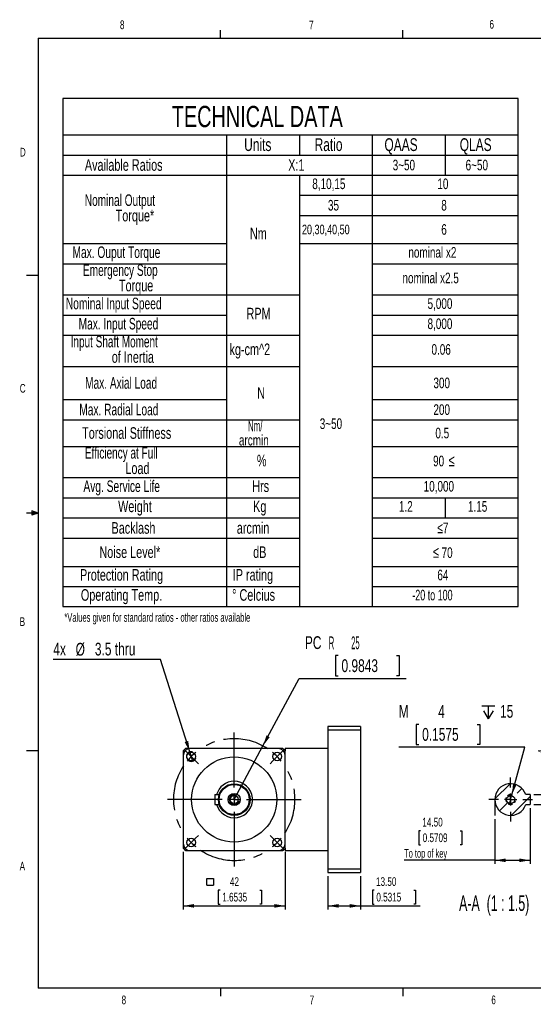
# Model space of a CAD drawing. Extents: x 11 to 421, y 5 to 275.
# Tile 1 of 6: x 11 to 152, y 6 to 275. Entities that reach past the tile are written whole.
import ezdxf
from ezdxf.enums import TextEntityAlignment as Align

# ---------------------------------------------------------------- set-up
doc = ezdxf.new("R2010")
doc.units = 0
doc.linetypes.add('CENTERX2', pattern=[20.32, 12.7, -2.54, 2.54, -2.54])
doc.linetypes.add('HIDDEN', pattern=[1.905, 1.27, -0.635])
doc.layers.get('0').update_dxf_attribs({"linetype": 'CONTINUOUS'})
doc.dimstyles.new('SLDDIMSTYLE0', dxfattribs={"dimtxt": 2.38125, "dimasz": 3, "dimexe": 0, "dimexo": 0.0625, "dimgap": 0.595313, "dimtad": 1, "dimlfac": 1.5, "dimrnd": 1e-09, "dimzin": 12, "dimsah": 1, "dimcen": 0.09, "dimazin": 3, "dimtfac": 1, "dimtofl": 0, "dimtmove": 0, "dimatfit": 3})
doc.dimstyles.new('SLDDIMSTYLE4', dxfattribs={"dimtxt": 3.5, "dimasz": 3, "dimexe": 0, "dimexo": 0.0625, "dimgap": 0.875, "dimtad": 0, "dimtih": 1, "dimtoh": 1, "dimlfac": 1.5, "dimrnd": 1e-09, "dimzin": 12, "dimblk1": 'NONE', "dimsah": 1, "dimcen": 0, "dimazin": 3, "dimtfac": 1, "dimtmove": 0, "dimatfit": 3})
doc.dimstyles.new('SLDDIMSTYLE5', dxfattribs={"dimtxt": 3.5, "dimasz": 3, "dimexe": 0, "dimexo": 0.0625, "dimgap": 0.875, "dimtad": 0, "dimtih": 1, "dimtoh": 1, "dimlfac": 1.5, "dimrnd": 1e-09, "dimzin": 12, "dimsah": 1, "dimcen": 0, "dimazin": 3, "dimtfac": 1, "dimtofl": 0, "dimtmove": 0, "dimatfit": 3})
doc.dimstyles.new('SLDDIMSTYLE6', dxfattribs={"dimtxt": 2.38125, "dimasz": 3, "dimexe": 0, "dimexo": 0.0625, "dimgap": 0.595313, "dimtad": 1, "dimlfac": 1.5, "dimrnd": 1e-09, "dimzin": 12, "dimsah": 1, "dimcen": 0.09, "dimazin": 3, "dimtfac": 1, "dimtmove": 0, "dimatfit": 3})
doc.dimstyles.new('SLDDIMSTYLE8', dxfattribs={"dimtxt": 2.38125, "dimasz": 3, "dimexe": 0, "dimexo": 0.0625, "dimgap": 0.595313, "dimtad": 1, "dimlfac": 1.5, "dimrnd": 1e-09, "dimzin": 4, "dimsah": 1, "dimcen": 0.09, "dimazin": 3, "dimtfac": 1, "dimtofl": 0, "dimtmove": 0, "dimatfit": 3})
doc.dimstyles.new('SLDDIMSTYLE9', dxfattribs={"dimtxt": 3.5, "dimasz": 3, "dimexe": 0, "dimexo": 0.0625, "dimgap": 0.875, "dimtad": 0, "dimtih": 1, "dimtoh": 1, "dimlfac": 1.5, "dimrnd": 1e-09, "dimzin": 12, "dimblk1": 'NONE', "dimsah": 1, "dimcen": 0, "dimazin": 3, "dimtfac": 1, "dimtmove": 0, "dimatfit": 3})

# ---------------------------------------------------------------- blocks, each defined once
blk = doc.blocks.new('SW_TABLEANNOTATION_1')
at = {"color": 0, "linetype": 'CONTINUOUS'}
for p, q in [((0, 0), (0, -139.21)), ((124.88, 0), (0, 0)), ((124.88, -139.21), (124.88, 0)), ((0, -10), (124.88, -10)), ((44.88, -10), (44.88, -139.21)), ((64.88, -10), (64.88, -15.53)), ((84.88, -10), (84.88, -139.21)), ((104.88, -10), (104.88, -21.03)), ((0, -15.53), (124.88, -15.53)), ((0, -21.03), (124.88, -21.03)), ((64.88, -21.03), (64.88, -139.21)), ((64.88, -26.53), (124.88, -26.53)), ((64.88, -32.05), (124.88, -32.05)), ((0, -39.79), (44.88, -39.79)), ((64.88, -39.79), (124.88, -39.79)), ((0, -45.32), (44.88, -45.32)), ((84.88, -45.32), (124.88, -45.32)), ((0, -53.84), (64.88, -53.84)), ((84.88, -53.84), (124.88, -53.84)), ((0, -59.37), (44.88, -59.37)), ((84.88, -59.37), (124.88, -59.37)), ((0, -64.9), (64.88, -64.9)), ((84.88, -64.9), (124.88, -64.9)), ((0, -73.42), (64.88, -73.42)), ((84.88, -73.42), (124.88, -73.42)), ((0, -82.53), (44.88, -82.53)), ((84.88, -82.53), (124.88, -82.53)), ((0, -88.03), (64.88, -88.03)), ((84.88, -88.03), (124.88, -88.03)), ((0, -95.37), (64.88, -95.37)), ((84.88, -95.37), (124.88, -95.37)), ((0, -103.9), (64.88, -103.9)), ((84.88, -103.9), (124.88, -103.9)), ((0, -109.42), (64.88, -109.42)), ((84.88, -109.42), (124.88, -109.42)), ((104.88, -109.42), (104.88, -114.95)), ((0, -114.95), (64.88, -114.95)), ((84.88, -114.95), (124.88, -114.95)), ((0, -120.47), (64.88, -120.47)), ((84.88, -120.47), (124.88, -120.47)), ((0, -128.21), (64.88, -128.21)), ((84.88, -128.21), (124.88, -128.21)), ((0, -133.71), (64.88, -133.71)), ((84.88, -133.71), (124.88, -133.71)), ((0, -139.21), (124.88, -139.21))]:
    blk.add_line(p, q, dxfattribs=at)
for s, height, width, p in [('TECHNICAL DATA', 5.8208, 0.7, (29.89, -9.61)), ('Units', 3.5, 0.7, (49.75, -15.46)), ('Ratio', 3.5, 0.7, (69.07, -15.46)), ('QAAS', 3.5, 0.7, (88.22, -15.46)), ('QLAS', 3.5, 0.7, (108.87, -15.46)), ('Available Ratios', 3.175, 0.7, (6.06, -20.78)), ('X:1', 3.175, 0.7, (61.83, -20.78)), ('3~50', 2.91, 0.7, (90.48, -20.58)), ('6~50', 2.91, 0.7, (110.48, -20.58)), ('8,10,15', 2.91, 0.7, (68.43, -25.72)), ('10', 2.91, 0.7, (102.73, -25.72)), ('Nominal Output ', 3.175, 0.653333, (6.04, -30.41)), ('35', 2.91, 0.7, (72.73, -31.59)), ('8', 2.91, 0.7, (103.8, -31.59)), ('Torque*', 3.175, 0.7, (14.51, -34.64)), ('20,30,40,50', 2.6458, 0.7, (65.6, -38.02)), ('6', 2.91, 0.7, (103.8, -38.23)), ('Nm', 3.175, 0.7, (51.33, -39.55)), ('Max. Ouput Torque', 3.175, 0.658824, (2.67, -44.67)), ('nominal x2', 2.91, 0.7, (94.78, -44.5)), ('Emergency Stop ', 3.175, 0.653333, (5.53, -49.58)), ('nominal x2.5', 2.9104, 0.7, (93.17, -51.52)), ('Torque', 3.175, 0.7, (15.41, -53.81)), ('Nominal Input Speed', 3.175, 0.663158, (0.83, -58.72)), ('5,000', 2.91, 0.7, (100.04, -58.55)), ('RPM', 3.175, 0.7, (50.4, -61.49)), ('Max. Input Speed', 3.175, 0.65625, (4.36, -64.25)), ('8,000', 2.91, 0.7, (100.04, -64.07)), ('Input Shaft Moment ', 3.175, 0.644737, (2.18, -69.16)), ('kg-cm^ 2', 3.175, 0.7, (45.74, -71.28)), ('0.06', 2.91, 0.7, (101.12, -71.1)), ('of Inertia', 3.175, 0.7, (13.44, -73.39)), ('Max. Axial Load', 3.175, 0.653333, (6.14, -80.49)), ('300', 2.91, 0.7, (101.65, -80.28)), ('N', 3.17, 0.7, (53.31, -83.24)), ('Max. Radial Load', 3.175, 0.65625, (4.54, -87.79)), ('200', 2.91, 0.7, (101.65, -87.59)), ('Nm/  ', 2.91, 0.56, (50.78, -92.07)), ('3~50', 2.91, 0.7, (70.48, -91.44)), ('Torsional Stiffness', 3.175, 0.7, (5.31, -94.21)), ('0.5', 2.91, 0.7, (102.19, -94.01)), ('arcmin', 2.91, 0.7, (48.32, -95.95)), ('Efficiency at Full ', 3.175, 0.644737, (6.09, -99.63)), ('Load', 3.175, 0.7, (17.18, -103.87)), ('%', 3.17, 0.7, (53.24, -101.75)), ('90', 2.91, 0.7, (101.56, -101.67)), ('≤', 3.17, 0.7, (105.87, -101.75)), ('Avg. Service Life', 3.175, 0.658824, (5.67, -108.78)), ('Hrs', 3.175, 0.7, (51.97, -108.78)), ('10,000', 2.91, 0.7, (98.97, -108.6)), ('Weight', 3.175, 0.7, (15.18, -114.3)), ('Kg', 3.175, 0.7, (52.21, -114.3)), ('1.2', 2.91, 0.7, (92.19, -114.12)), ('1.15', 2.91, 0.7, (111.12, -114.12)), ('Backlash', 3.175, 0.7, (13.37, -120.22)), ('arcmin', 3.175, 0.7, (47.73, -120.22)), ('≤7', 2.91, 0.7, (102.74, -120.01)), ('Noise Level*', 3.175, 0.7, (10.06, -126.85)), ('dB', 3.175, 0.7, (52.22, -126.85)), ('≤', 3.17, 0.7, (101.57, -126.82)), ('70', 2.91, 0.7, (103.89, -126.78)), ('Protection Rating', 3.175, 0.7, (4.72, -133.08)), ('IP rating', 3.175, 0.7, (46.62, -133.08)), ('64', 2.91, 0.7, (102.73, -132.9)), ('Operating Temp.', 3.175, 0.7, (4.97, -138.58)), ('%%d', 3.175, 0.7, (46.45, -138.58)), ('Celcius', 3.175, 0.7, (48.47, -138.58)), ('-20 to 100', 2.91, 0.63, (95.86, -138.4))]:
    blk.add_text(s, height=height, dxfattribs=dict(at, width=width)).set_placement(p, align=Align.BOTTOM_LEFT)
blk = doc.blocks.new('SW_SYMBOL_MOD_BOX')
at = {"color": 0, "linetype": 'CONTINUOUS'}
for p, q in [((200, 200), (200, 800)), ((200, 800), (800, 800)), ((200, 200), (800, 200)), ((800, 800), (800, 200))]:
    blk.add_line(p, q, dxfattribs=at)
blk = doc.blocks.new('*D32')
at = {"color": 7, "linetype": 'CONTINUOUS'}
for p, q in [((55.66, 47.35), (55.66, 31.55)), ((83.66, 47.35), (83.66, 31.55)), ((65.79, 36.82), (65.3, 36.82)), ((65.3, 36.82), (65.3, 33.04)), ((76.67, 36.82), (77.15, 36.82)), ((77.15, 36.82), (77.15, 33.04)), ((55.66, 32.55), (83.66, 32.55)), ((65.3, 33.04), (65.79, 33.04)), ((77.15, 33.04), (76.67, 33.04))]:
    blk.add_line(p, q, dxfattribs=at)
for points in [[(55.66, 32.55), (58.66, 32.05), (58.66, 33.05)], [(83.66, 32.55), (80.66, 33.05), (80.66, 32.05)]]:
    blk.add_solid(points, dxfattribs=at)
at = {"color": 7, "linetype": 'CONTINUOUS', "xscale": 0.0030416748, "yscale": 0.0030416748, "zscale": 0.0030416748}
blk.add_blockref('SW_SYMBOL_MOD_BOX', (61.53, 37.63), dxfattribs=at)
at = {"color": 7, "linetype": 'CONTINUOUS', "width": 0.7}
for s, p in [('42', (68.5, 37.3, -18.43)), ('1.6535', (66.39, 33.04, -18.43))]:
    blk.add_text(s, height=2.381, rotation=360, dxfattribs=at).set_placement(p, align=Align.BOTTOM_LEFT)
blk = doc.blocks.new('*D33')
at = {"color": 7, "linetype": 'CONTINUOUS'}
for p, q in [((95.33, 40.69), (95.33, 31.55)), ((104.33, 40.69), (104.33, 31.55)), ((108.04, 36.82), (107.56, 36.82)), ((107.56, 36.82), (107.56, 33.04)), ((118.93, 36.82), (119.41, 36.82)), ((119.41, 36.82), (119.41, 33.04)), ((95.33, 32.55), (104.33, 32.55)), ((104.33, 32.55), (120.65, 32.55)), ((107.56, 33.04), (108.04, 33.04)), ((119.41, 33.04), (118.93, 33.04))]:
    blk.add_line(p, q, dxfattribs=at)
for points in [[(95.33, 32.55), (98.33, 32.05), (98.33, 33.05)], [(104.33, 32.55), (101.33, 33.05), (101.33, 32.05)]]:
    blk.add_solid(points, dxfattribs=at)
at = {"color": 7, "linetype": 'CONTINUOUS', "width": 0.7}
for s, p in [('13.50', (108.56, 37.3, -18.43)), ('0.5315', (108.65, 33.04, -18.43))]:
    blk.add_text(s, height=2.381, dxfattribs=at).set_placement(p, align=Align.BOTTOM_LEFT)
blk = doc.blocks.new('*D34')
at = {"color": 7, "linetype": 'CONTINUOUS'}
for p, q in [((98.19, 101.11), (97.48, 101.11)), ((97.48, 101.11), (97.48, 95.56)), ((114.19, 101.11), (114.9, 101.11)), ((114.9, 101.11), (114.9, 95.56)), ((77.54, 76.37), (87.45, 94.84)), ((87.45, 94.84), (116.79, 94.84)), ((97.48, 95.56), (98.19, 95.56)), ((114.9, 95.56), (114.19, 95.56)), ((69.66, 61.69), (77.54, 76.37))]:
    blk.add_line(p, q, dxfattribs=at)
blk.add_solid([(77.54, 76.37), (79.4, 78.78), (78.52, 79.25)], dxfattribs=at)
for s, width, p in [('PC', 0.7, (89.04, 101.88, -18.43)), ('R        25', 0.445455, (95.59, 101.82, -18.43)), ('0.9843', 0.7, (99.08, 95.56, -18.43))]:
    blk.add_text(s, height=3.5, dxfattribs=dict(at, width=width)).set_placement(p, align=Align.BOTTOM_LEFT)
blk = doc.blocks.new('*D35')
at = {"color": 7, "linetype": 'CONTINUOUS'}
for p, q in [((49.46, 100.06), (20.05, 100.06)), ((57.47, 74.74), (49.46, 100.06)), ((58.28, 72.2), (57.47, 74.74))]:
    blk.add_line(p, q, dxfattribs=at)
blk.add_solid([(57.47, 74.74), (57.04, 77.75), (56.09, 77.45)], dxfattribs=at)
at = {"color": 7, "linetype": 'CONTINUOUS', "width": 0.7}
for s, p in [('4x ', (20.05, 100.11, -18.43)), ('%%c', (26.17, 100.06, -18.43)), ('3.5 thru', (31.45, 100.11, -18.43))]:
    blk.add_text(s, height=3.5, dxfattribs=at).set_placement(p, align=Align.BOTTOM_LEFT)
blk = doc.blocks.new('_NONE')
blk = doc.blocks.new('SW_CENTERMARKSYMBOL_4')
at = {"color": 0, "linetype": 'CONTINUOUS'}
for p, q in [((-11.79, -8.45), (-11.79, 6.55)), ((-24.75, 1.18), (-25.53, 1.96)), ((-23.57, 0), (-24.75, 1.18)), ((-23.57, 0), (-22.39, -1.18)), ((0, 0), (-1.18, -1.18)), ((0, 0), (1.18, 1.18)), ((1.18, 1.18), (1.96, 1.96)), ((-22.39, -1.18), (-21.61, -1.96)), ((-1.18, -1.18), (-1.96, -1.96)), ((-11.79, -11.79), (-11.79, -10.12)), ((-15.12, -11.79), (-30.12, -11.79)), ((-11.79, -11.79), (-13.45, -11.79)), ((-11.79, -11.79), (-11.79, -13.45)), ((-11.79, -11.79), (-10.12, -11.79)), ((-8.45, -11.79), (6.55, -11.79)), ((-11.79, -15.12), (-11.79, -30.12)), ((-23.57, -23.57), (-24.75, -24.75)), ((-23.57, -23.57), (-22.39, -22.39)), ((-22.39, -22.39), (-21.61, -21.61)), ((-1.18, -22.39), (-1.96, -21.61)), ((0, -23.57), (-1.18, -22.39)), ((0, -23.57), (1.18, -24.75)), ((-24.75, -24.75), (-25.53, -25.53)), ((1.18, -24.75), (1.96, -25.53))]:
    blk.add_line(p, q, dxfattribs=at)
at = {"color": 0, "linetype": 'CENTERX2'}
for start, end in [(56.4592, 123.5408), (146.4592, 213.5408), (326.4592, 33.5408), (236.4592, 303.5408)]:
    blk.add_arc((-11.79, -11.79), 16.67, start, end, dxfattribs=at)
at = {"color": 0, "linetype": 'CONTINUOUS'}
for start, end in [(129.2704, 135), (45, 50.7296), (135, 140.7296), (39.2704, 45), (219.2704, 225), (225, 230.7296), (309.2704, 315), (315, 320.7296)]:
    blk.add_arc((-11.79, -11.79), 16.67, start, end, dxfattribs=at)
blk = doc.blocks.new('*D37')
at = {"color": 7, "linetype": 'CONTINUOUS'}
for p, q in [((150.81, 59.35), (150.81, 44.04)), ((141.14, 56.35), (141.14, 44.04)), ((120.75, 53.09), (120.26, 53.09)), ((120.26, 53.09), (120.26, 49.31)), ((131.63, 53.09), (132.11, 53.09)), ((132.11, 53.09), (132.11, 49.31)), ((120.26, 49.31), (120.75, 49.31)), ((132.11, 49.31), (131.63, 49.31)), ((141.14, 45.04), (116.28, 45.04)), ((141.14, 45.04), (150.81, 45.04))]:
    blk.add_line(p, q, dxfattribs=at)
for points in [[(141.14, 45.04), (144.14, 44.54), (144.14, 45.54)], [(150.81, 45.04), (147.81, 45.54), (147.81, 44.54)]]:
    blk.add_solid(points, dxfattribs=at)
for s, height, width, p in [('14.50', 2.381, 0.7, (121.26, 53.58, 0.07)), ('0.5709', 2.381, 0.7, (121.35, 49.31, 0.07)), ('To top of key', 2.3813, 0.619231, (116.28, 45.04, 0.07))]:
    blk.add_text(s, height=height, dxfattribs=dict(at, width=width)).set_placement(p, align=Align.BOTTOM_LEFT)
blk = doc.blocks.new('*D38')
at = {"color": 7, "linetype": 'CONTINUOUS'}
for p, q in [((156.54, 81.46), (156.54, 81.94)), ((156.54, 81.94), (160.33, 81.94)), ((160.33, 81.94), (160.33, 81.46)), ((160.81, 63.02), (160.81, 83.18)), ((156.54, 70.58), (156.54, 70.1)), ((160.33, 70.1), (160.33, 70.58)), ((156.54, 70.1), (160.33, 70.1)), ((151.81, 63.02), (161.81, 63.02)), ((160.81, 63.02), (160.81, 60.35)), ((151.81, 60.35), (161.81, 60.35)), ((160.81, 60.35), (160.81, 54.35))]:
    blk.add_line(p, q, dxfattribs=at)
for points in [[(160.81, 63.02), (161.31, 66.02), (160.31, 66.02)], [(160.81, 60.35), (160.31, 57.35), (161.31, 57.35)]]:
    blk.add_solid(points, dxfattribs=at)
at = {"color": 7, "linetype": 'CONTINUOUS', "width": 0.7}
for s, height, p in [('0.1575', 2.381, (160.33, 71.18, 55.24)), ('4', 2.38, (156.06, 74.18, 55.24))]:
    blk.add_text(s, height=height, rotation=90, dxfattribs=at).set_placement(p, align=Align.BOTTOM_LEFT)
blk = doc.blocks.new('SW_SYMBOL_HOLE_DEPTH')
at = {"color": 0, "linetype": 'CONTINUOUS'}
for p, q in [((0, 875), (800, 875)), ((400, 875), (400, 75)), ((100, 555), (400, 75)), ((700, 555), (400, 75))]:
    blk.add_line(p, q, dxfattribs=at)
blk = doc.blocks.new('*D39')
at = {"color": 7, "linetype": 'CONTINUOUS'}
for p, q in [((120.31, 82.29), (119.6, 82.29)), ((119.6, 82.29), (119.6, 76.73)), ((136.31, 82.29), (137.02, 82.29)), ((137.02, 82.29), (137.02, 76.73)), ((149.32, 76.02), (114.78, 76.02)), ((119.6, 76.73), (120.31, 76.73)), ((137.02, 76.73), (136.31, 76.73)), ((145.82, 62.98), (149.32, 76.02)), ((145.13, 60.4), (145.82, 62.98))]:
    blk.add_line(p, q, dxfattribs=at)
blk.add_solid([(145.82, 62.98), (147.08, 65.74), (146.12, 66)], dxfattribs=at)
at = {"color": 7, "linetype": 'CONTINUOUS', "xscale": 0.0044707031, "yscale": 0.0044707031, "zscale": 0.0044707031}
blk.add_blockref('SW_SYMBOL_HOLE_DEPTH', (137.56, 83.48), dxfattribs=at)
at = {"color": 7, "linetype": 'CONTINUOUS', "width": 0.7}
for s, p in [('M', (114.78, 83.05, 55.24)), ('4', (125.6, 83, 55.24)), ('15', (142.56, 83.05, 55.24)), ('0.1575', (121.2, 76.73, 55.24))]:
    blk.add_text(s, height=3.5, dxfattribs=at).set_placement(p, align=Align.BOTTOM_LEFT)
blk = doc.blocks.new('SW_CENTERMARKSYMBOL_5')
at = {"color": 0, "linetype": 'CONTINUOUS'}
for p, q in [((0, 3.33), (0, 6)), ((-3.33, 0), (-6, 0)), ((0, 0), (-1.67, 0)), ((0, 0), (0, 1.67)), ((0, 0), (0, -1.67)), ((0, 0), (1.67, 0)), ((3.33, 0), (6, 0)), ((0, -3.33), (0, -6))]:
    blk.add_line(p, q, dxfattribs=at)

msp = doc.modelspace()

# ---------------------------------------------------------------- linework, layer by layer
at = {"color": 7, "linetype": 'CONTINUOUS'}
for p, q in [((15.9068, 270.3087), (415.9568, 270.3087)), ((15.9068, 270.3087), (15.9068, 9.9587)), ((65.9067, 270.3087), (65.9067, 272.4626)), ((115.9129, 270.3087), (115.9129, 272.4626)), ((15.9068, 205.2212), (12.7318, 205.2212)), ((14.2004, 140.7435), (14.2004, 139.5602)), ((15.9068, 140.1337), (14.2004, 140.7435)), ((15.9068, 140.1337), (14.2004, 140.3632)), ((15.9068, 140.1337), (12.7318, 140.1337)), ((15.9068, 140.1337), (14.2004, 139.8718)), ((15.9068, 140.1337), (14.2004, 139.5602)), ((104.3272, 81.6876), (95.3272, 81.6876)), ((95.3272, 81.6876), (95.3272, 80.8042)), ((104.3272, 81.6876), (104.3272, 80.8042)), ((95.3272, 80.8042), (104.3272, 80.8042)), ((95.3272, 80.8042), (95.3272, 42.571)), ((104.3272, 80.8042), (104.3272, 42.571)), ((57.6605, 75.6876), (56.3272, 75.6876)), ((81.6605, 75.6876), (57.6605, 75.6876)), ((82.9939, 75.6876), (81.6605, 75.6876)), ((95.3272, 75.6876), (83.6605, 75.6876)), ((83.6605, 75.6876), (83.6605, 75.0209)), ((15.9068, 75.0462), (12.7318, 75.0462)), ((55.6605, 75.0209), (55.6605, 73.6876)), ((55.6605, 73.6876), (55.6605, 49.6876)), ((83.6605, 73.6876), (83.6605, 75.0209)), ((83.6605, 49.6876), (83.6605, 73.6876)), ((141.1463, 61.8473), (145.317, 66.018)), ((147.2445, 63.4554), (148.5408, 64.7517)), ((64.3272, 63.0209), (64.3272, 60.3543)), ((64.3272, 63.0209), (65.5374, 63.0209)), ((145.6364, 57.3572), (150.81, 62.5308)), ((150.81, 63.0209), (149.5998, 63.0209)), ((150.81, 63.0209), (150.81, 60.3543)), ((64.3272, 60.3543), (65.5374, 60.3543)), ((141.1434, 61.6876), (141.1434, 57.3543)), ((142.4126, 58.6235), (144.6989, 60.9098)), ((149.5998, 60.3543), (150.81, 60.3543)), ((55.6605, 49.6876), (55.6605, 48.3543)), ((83.6605, 48.3543), (83.6605, 49.6876)), ((56.3272, 47.6876), (57.6605, 47.6876)), ((57.6605, 47.6876), (81.6605, 47.6876)), ((81.6605, 47.6876), (82.9939, 47.6876)), ((83.6605, 48.3543), (83.6605, 47.6876)), ((83.6605, 47.6876), (95.3272, 47.6876)), ((104.3272, 42.571), (95.3272, 42.571)), ((95.3272, 42.571), (95.3272, 41.6876)), ((95.3272, 41.6876), (104.3272, 41.6876)), ((104.3272, 42.571), (104.3272, 41.6876)), ((415.9568, 9.9587), (15.9068, 9.9587)), ((65.9067, 9.9587), (65.9067, 7.8048)), ((115.9129, 9.9587), (115.9129, 7.8048))]:
    msp.add_line(p, q, dxfattribs=at)
for centre, radius in [((57.8754, 73.4727), 1.1667), ((69.6605, 61.6876), 11.6667), ((81.4456, 73.4727), 1.1667), ((69.6605, 61.6876), 4.3333), ((69.6605, 61.6876), 4.1333), ((69.6605, 61.6876), 1.6667), ((69.6605, 61.6876), 1.1), ((145.4767, 61.6876), 1.1), ((57.8754, 49.9025), 1.1667), ((81.4456, 49.9025), 1.1667)]:
    msp.add_circle(centre, radius, dxfattribs=at)
for centre, radius, start, end in [((69.6605, 61.6876), 19.3333, 133.602819, 136.397181), ((57.6605, 73.6876), 2, 90, 180), ((81.6605, 73.6876), 2, 0, 90), ((69.6605, 61.6876), 19.3333, 43.602819, 46.397181), ((57.8754, 73.4727), 1.3333, 75, 345), ((69.6605, 61.6876), 5, 195.46601, 90), ((69.6605, 61.6876), 5, 90, 164.53399), ((145.4767, 61.6876), 4.3333, 17.920213, 342.079787), ((69.6605, 61.6876), 1.3333, 75, 345), ((57.6605, 49.6876), 2, 180, 270), ((81.6605, 49.6876), 2, 270, 0), ((69.6605, 61.6876), 19.3333, 223.602819, 226.397181), ((69.6605, 61.6876), 19.3333, 313.602819, 316.397181)]:
    msp.add_arc(centre, radius, start, end, dxfattribs=at)
at = {"color": 7, "linetype": 'HIDDEN'}
msp.add_arc((145.4767, 61.6876), 1.3333, 75, 345, dxfattribs=at)

# ---------------------------------------------------------------- block references
at = {"color": 7, "linetype": 'CONTINUOUS'}
for name, p in [('SW_TABLEANNOTATION_1', (22.6433, 253.7786)), ('SW_CENTERMARKSYMBOL_4', (81.4456, 73.4727)), ('SW_CENTERMARKSYMBOL_5', (145.4767, 61.6876))]:
    msp.add_blockref(name, p, dxfattribs=at)

# ---------------------------------------------------------------- texts
for s, height, width, p in [('8', 2.3813, 0.7, (38.3309, 272.0505)), ('6', 2.3813, 0.7, (139.6667, 272.1838)), ('7', 2.3813, 0.7, (90.1951, 271.9783)), ('D', 2.3813, 0.7, (10.8867, 237.1521)), ('C', 2.3813, 0.7, (10.8538, 172.4531)), ('B', 2.3813, 0.7, (10.8306, 108.5188)), ('*Values given for standard ratios - other ratios available', 2.38125, 0.651724, (23.0815, 109.6773)), ('A', 2.3813, 0.7, (10.8207, 41.529)), ('A-A  (1 : 1.5)', 4.233333, 0.6, (131.3374, 29.8981)), ('8', 2.3813, 0.7, (38.7801, 4.8797)), ('7', 2.3813, 0.7, (90.3586, 4.8872)), ('6', 2.3813, 0.7, (140.1782, 4.8973))]:
    msp.add_text(s, height=height, dxfattribs=dict(at, width=width)).set_placement(p, align=Align.BOTTOM_LEFT)

# ---------------------------------------------------------------- dimensions: what is measured, and where the dimension line sits
dim = msp.add_radius_dim(center=(69.6605, 61.6876), mpoint=(77.5405, 76.3738), text='PCR        <>', dimstyle='SLDDIMSTYLE5', dxfattribs=at)
dim.commit()
dim.dimension.update_dxf_attribs({"geometry": '*D34', "text_midpoint": (102.9122, 101.1384), "dimtype": 164})
dim = msp.add_diameter_dim_2p(p1=(58.2778, 72.2015), p2=(57.473, 74.7438), text='4x %%c3.5 thru', dimstyle='SLDDIMSTYLE9', dxfattribs=at)
dim.commit()
dim.dimension.update_dxf_attribs({"geometry": '*D35', "text_midpoint": (33.9598, 102.8607), "dimtype": 163})
dim = msp.add_diameter_dim_2p(p1=(145.1316, 60.3997), p2=(145.8218, 62.9755), text='M<>{\\fGDT;x}15', dimstyle='SLDDIMSTYLE4', override={"dimpost": '<>'}, dxfattribs=at)
dim.commit()
dim.dimension.update_dxf_attribs({"geometry": '*D39', "text_midpoint": (131.255, 82.3148), "dimtype": 163})
dim = msp.add_linear_dim(base=(160.81, 60.3543), p1=(150.81, 63.0209), p2=(150.81, 60.3543), angle=90, dimstyle='SLDDIMSTYLE6', dxfattribs=at)
dim.commit()
dim.dimension.update_dxf_attribs({"geometry": '*D38', "text_midpoint": (160.81, 76.0209), "dimtype": 160})
for base, p1, p2, text, dimstyle, picture, middle in [((150.81, 45.0428), (141.1434, 57.3543), (150.81, 60.3543), '<>\\PTo top of key', 'SLDDIMSTYLE8', '*D37', (126.1873, 45.0428)), ((83.6605, 32.5531), (55.6605, 48.3543), (83.6605, 48.3543), '{\\fGDT;o}<>', 'SLDDIMSTYLE0', '*D32', (69.5235, 32.5531))]:
    dim = msp.add_linear_dim(base=base, p1=p1, p2=p2, text=text, dimstyle=dimstyle, dxfattribs=at)
    dim.commit()
    dim.dimension.update_dxf_attribs({"geometry": picture, "text_midpoint": middle, "dimtype": 160})
dim = msp.add_linear_dim(base=(104.3272, 32.5531), p1=(95.3272, 41.6876), p2=(104.3272, 41.6876), dimstyle='SLDDIMSTYLE8', dxfattribs=at)
dim.commit()
dim.dimension.update_dxf_attribs({"geometry": '*D33', "text_midpoint": (113.486, 32.5531), "dimtype": 160})

doc.saveas('drawing.dxf')
